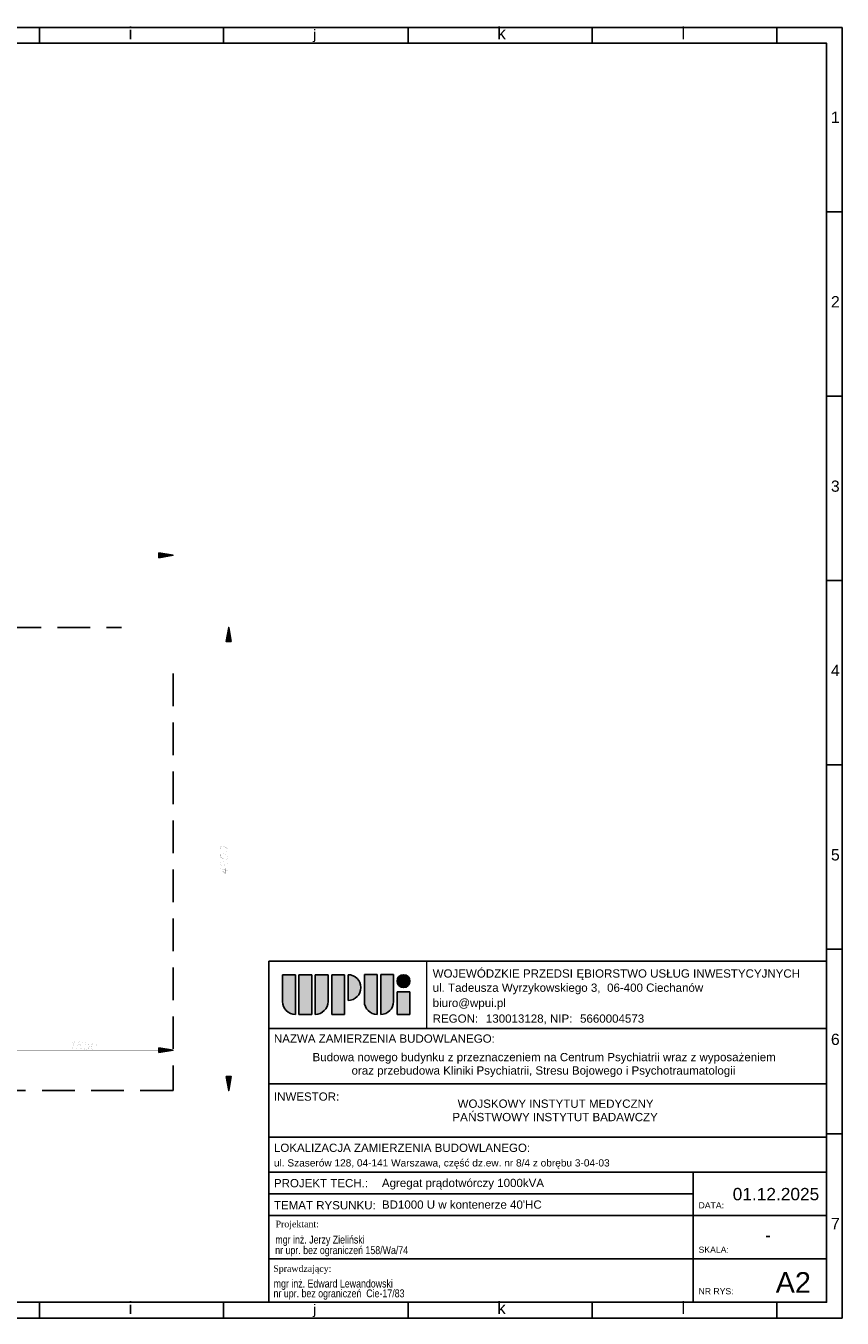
# Model space of a CAD drawing. Header units: millimetres. Extents: x 0 to 1151, y 0 to 297.
# Tile 93 of 93: x 963 to 1151, y 0 to 297. Entities that reach past the tile are written whole.
import ezdxf

# ---------------------------------------------------------------- set-up
doc = ezdxf.new("R2010")
doc.units = ezdxf.units.MM
doc.header["$MEASUREMENT"] = 0
doc.linetypes.add('Dash1.99', pattern=[1.5030000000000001, 1, -0.503])
doc.linetypes.add('Dash2.00', pattern=[1.5, 1, -0.5])
doc.layers.get('0').update_dxf_attribs({"linetype": 'CONTINUOUS'})
for name, color, linetype in [('_RDP_LINIA_POMOCNICZA', 7, 'CONTINUOUS'), ('Tabelka', 7, 'CONTINUOUS'), ('zas_Inferred_dashed_lines', 7, 'CONTINUOUS')]:
    doc.layers.add(name, color=color, linetype=linetype)
doc.styles.add('Arial$001H0', font='arial.ttf')
doc.styles.add('Arial_2', font='arial.ttf', dxfattribs={"height": 0.2})
doc.styles.add('Arial_3', font='arial.ttf', dxfattribs={"height": 0.15})
doc.styles.add('Arial_4', font='arial.ttf', dxfattribs={"height": 0.3})
doc.styles.add('Arial_6', font='arial.ttf', dxfattribs={"height": 0.175})
doc.styles.add('STAŁY', font='times.ttf')
doc.styles.add('wpisywanie', font='arial.ttf')

msp = doc.modelspace()

# ---------------------------------------------------------------- hatches: boundary and pattern name
for points in [[(993.8100571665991, 174.9916242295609), (993.8100571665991, 176.0802084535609), (997.0758098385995, 175.5359163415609)], [(1010.431900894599, 155.6901885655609), (1009.3433166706, 155.6901885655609), (1009.887608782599, 158.9559412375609)], [(993.8100571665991, 61.10896694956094), (993.8100571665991, 62.19755117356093), (997.0758098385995, 61.65325906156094)], [(1009.3433166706, 55.62417720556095), (1010.431900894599, 55.62417720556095), (1009.887608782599, 52.35842453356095)]]:
    msp.add_hatch(color=0).paths.add_polyline_path(points)
at = {"layer": 'Tabelka', "lineweight": 25}
h = msp.add_hatch(color=92, dxfattribs=at)
edge = h.paths.add_edge_path()
edge.add_line((1022.279495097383, 79.03979578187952), (1025.237456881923, 79.03979578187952))
edge.add_line((1025.237456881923, 79.03979578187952), (1025.237456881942, 69.89700481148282))
edge.add_arc((1025.237456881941, 72.85496659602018), 2.957961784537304, 180.0000000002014, 270, ccw=False)
edge.add_line((1022.279495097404, 72.8549665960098), (1022.279495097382, 79.03979578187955))
h.paths.add_polyline_path([(1029.002135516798, 69.89700481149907), (1026.044173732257, 69.89700481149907), (1026.044173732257, 79.03979578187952), (1029.002135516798, 79.03979578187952)])
edge = h.paths.add_edge_path()
edge.add_line((1029.808852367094, 79.03979578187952), (1032.766814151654, 79.03979578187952))
edge.add_line((1032.766814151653, 79.03979578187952), (1032.766814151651, 72.85496659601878))
edge.add_arc((1029.808852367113, 72.85496659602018), 2.95796178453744, 269.9999999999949, 359.99999999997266, ccw=False)
edge.add_line((1029.808852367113, 69.89700481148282), (1029.808852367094, 79.03979578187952))
h.paths.add_polyline_path([(1033.601640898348, 69.89700481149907), (1033.601640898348, 79.03979578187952), (1036.559602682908, 79.03979578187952), (1036.559602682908, 69.89700481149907)])
edge = h.paths.add_edge_path()
edge.add_line((1037.366319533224, 73.12387221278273), (1037.366319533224, 79.03979578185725))
edge.add_arc((1037.366319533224, 76.08183399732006), 2.957961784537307, -89.99999999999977, 90.00000000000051, ccw=False)
edge = h.paths.add_edge_path()
edge.add_line((1041.130998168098, 79.04172193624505), (1044.088959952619, 79.04172193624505))
edge.add_line((1044.08895995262, 79.04172193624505), (1044.088959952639, 69.89893096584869))
edge.add_arc((1044.088959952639, 72.85689275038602), 2.95796178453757, 180.0000000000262, 269.99999999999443, ccw=False)
edge.add_line((1041.130998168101, 72.85689275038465), (1041.130998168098, 79.0417219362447))
edge = h.paths.add_edge_path()
edge.add_line((1044.895676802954, 79.04172193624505), (1047.853638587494, 79.04172193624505))
edge.add_line((1047.853638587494, 79.04172193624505), (1047.853638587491, 72.85689275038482))
edge.add_arc((1044.895676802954, 72.85689275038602), 2.957961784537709, 270, 359.9999999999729, ccw=False)
edge.add_line((1044.895676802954, 69.89893096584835), (1044.895676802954, 79.04172193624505))
h.paths.add_polyline_path([(1048.660355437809, 75.08087887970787), (1051.618317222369, 75.08087887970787), (1051.618317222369, 69.89700481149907), (1048.660355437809, 69.89700481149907)])
h = msp.add_hatch(color=1, dxfattribs=at)
edge = h.paths.add_edge_path()
edge.add_arc((1050.13933633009, 77.55838963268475), 1.478980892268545, 224.9999999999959, 404.9999999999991)
edge.add_arc((1050.13933633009, 77.55838963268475), 1.478980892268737, 45.00000000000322, 224.9999999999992)

# ---------------------------------------------------------------- linework, layer by layer
at = {"color": 7, "linetype": 'Continuous', "lineweight": 25, "true_color": 0x000007}
for p, q in [((1151.139138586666, 297.010660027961), (841.1234766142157, 297.010660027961)), ((966.3031404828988, 297.010660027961), (966.3031404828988, 293.3699934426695)), ((1008.721139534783, 297.010660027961), (1008.721139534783, 293.3699934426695)), ((1051.181471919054, 293.3699934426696), (1051.181471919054, 297.010660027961)), ((1093.599470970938, 293.3699934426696), (1093.599470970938, 297.010660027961)), ((1136.059803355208, 293.3699934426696), (1136.059803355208, 297.010660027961)), ((1151.139138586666, 297.010660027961), (1151.139138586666, 0)), ((1151.139138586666, 254.55032764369), (1147.540805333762, 254.55032764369)), ((1151.139138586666, 212.1323285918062), (1147.540805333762, 212.1323285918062)), ((1151.139138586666, 169.7143295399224), (1147.540805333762, 169.7143295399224)), ((1151.139138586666, 127.2963304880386), (1147.540805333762, 127.2963304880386)), ((1151.139138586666, 84.87833143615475), (1147.540805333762, 84.87833143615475)), ((1151.139138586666, 42.41799905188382), (1147.540805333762, 42.41799905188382)), ((966.3031404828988, 0), (966.3031404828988, 3.640666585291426)), ((1008.721139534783, 0), (1008.721139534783, 3.640666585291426)), ((1051.181471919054, 0), (1051.181471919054, 3.640666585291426)), ((1093.599470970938, 0), (1093.599470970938, 3.640666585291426)), ((1136.059803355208, 0), (1136.059803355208, 3.640666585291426)), ((841.1234766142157, 0), (1151.139138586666, 0))]:
    msp.add_line(p, q, dxfattribs=at)
at = {"color": 7, "linetype": 'Continuous', "lineweight": 18, "true_color": 0x000007}
for p, q in [((1147.540805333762, 293.3699934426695), (844.7218098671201, 293.3699934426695)), ((1147.540805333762, 3.640666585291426), (1147.540805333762, 293.3699934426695)), ((844.7218098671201, 3.640666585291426), (1147.540805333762, 3.640666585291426))]:
    msp.add_line(p, q, dxfattribs=at)
at = {"color": 7, "linetype": 'Continuous', "lineweight": -2, "true_color": 0x000007}
msp.add_lwpolyline([(634.7061478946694, 3.640666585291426), (1147.540805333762, 3.640666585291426), (1147.540805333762, 293.3699934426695), (634.7061478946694, 293.3699934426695)], close=True, dxfattribs=at)
at = {"color": 0}
for points in [[(993.8100571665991, 175.5359163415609, 0.02955924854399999, 0.02955924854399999, 0), (657.6468750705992, 175.5359163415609, 0.02955924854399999, 0.02955924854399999, 0)], [(997.0758098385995, 159.1652843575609, 0.02955924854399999, 0.02955924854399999, 0), (997.0758098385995, 175.8708653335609, 0.02955924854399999, 0.02955924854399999, 0)], [(997.2851529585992, 158.9559412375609, 0.02955924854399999, 0.02955924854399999, 0), (1010.222557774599, 158.9559412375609, 0.02955924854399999, 0.02955924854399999, 0)], [(1009.887608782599, 155.6901885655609, 0.02955924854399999, 0.02955924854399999, 0), (1009.887608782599, 55.62417720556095, 0.02955924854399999, 0.02955924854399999, 0)], [(1007.919783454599, 108.0855630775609, 0.01674744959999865, 0.01674744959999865, 0), (1008.003520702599, 107.7924827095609, 0.01674744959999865, 0.01674744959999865, 0), (1008.254732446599, 107.5831395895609, 0.01674744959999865, 0.01674744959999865, 0), (1008.673418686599, 107.3737964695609, 0.01674744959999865, 0.01674744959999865, 0), (1008.924630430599, 107.2900592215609, 0.01674744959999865, 0.01674744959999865, 0), (1009.3433166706, 107.2900592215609, 0.01674744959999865, 0.01674744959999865, 0), (1009.594528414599, 107.3737964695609, 0.01674744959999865, 0.01674744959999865, 0), (1009.678265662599, 107.5831395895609, 0.01674744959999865, 0.01674744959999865, 0), (1009.678265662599, 107.7506140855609, 0.01674744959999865, 0.01674744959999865, 0), (1009.594528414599, 108.0436944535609, 0.01674744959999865, 0.01674744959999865, 0), (1009.3433166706, 108.2530375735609, 0.01674744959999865, 0.01674744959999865, 0), (1008.924630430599, 108.4623806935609, 0.01674744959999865, 0.01674744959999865, 0), (1008.673418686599, 108.546117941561, 0.01674744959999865, 0.01674744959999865, 0), (1008.254732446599, 108.546117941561, 0.01674744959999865, 0.01674744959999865, 0), (1008.003520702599, 108.4623806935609, 0.01674744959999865, 0.01674744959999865, 0), (1007.919783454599, 108.2530375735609, 0.01674744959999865, 0.01674744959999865, 0), (1007.919783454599, 108.0855630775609, 0.01674744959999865, 0.01674744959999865, 0)], [(1007.919783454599, 106.410818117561, 0.01674744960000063, 0.01674744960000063, 0), (1008.003520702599, 106.1596063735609, 0.01674744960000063, 0.01674744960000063, 0), (1008.254732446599, 105.908394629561, 0.01674744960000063, 0.01674744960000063, 0), (1008.673418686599, 105.6990515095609, 0.01674744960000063, 0.01674744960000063, 0), (1008.924630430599, 105.6571828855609, 0.01674744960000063, 0.01674744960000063, 0), (1009.3433166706, 105.615314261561, 0.01674744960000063, 0.01674744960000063, 0), (1009.594528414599, 105.6990515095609, 0.01674744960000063, 0.01674744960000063, 0), (1009.678265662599, 105.9502632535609, 0.01674744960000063, 0.01674744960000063, 0), (1009.678265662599, 106.1177377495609, 0.01674744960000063, 0.01674744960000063, 0), (1009.594528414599, 106.3689494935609, 0.01674744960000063, 0.01674744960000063, 0), (1009.3433166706, 106.6201612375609, 0.01674744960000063, 0.01674744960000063, 0), (1008.924630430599, 106.7876357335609, 0.01674744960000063, 0.01674744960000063, 0), (1008.673418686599, 106.8713729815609, 0.01674744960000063, 0.01674744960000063, 0), (1008.254732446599, 106.9132416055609, 0.01674744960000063, 0.01674744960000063, 0), (1008.003520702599, 106.7876357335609, 0.01674744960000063, 0.01674744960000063, 0), (1007.919783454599, 106.578292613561, 0.01674744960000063, 0.01674744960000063, 0), (1007.919783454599, 106.410818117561, 0.01674744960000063, 0.01674744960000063, 0)], [(1008.505944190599, 105.1966280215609, 0.008373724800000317, 0.008373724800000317, 0), (1008.757155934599, 105.029153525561, 0.008373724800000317, 0.008373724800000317, 0), (1008.924630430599, 104.8198104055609, 0.008373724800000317, 0.008373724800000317, 0), (1009.008367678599, 104.568598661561, 0.008373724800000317, 0.008373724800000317, 0), (1009.008367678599, 104.4848614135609, 0.008373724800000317, 0.008373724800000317, 0), (1008.924630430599, 104.2336496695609, 0.008373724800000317, 0.008373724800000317, 0), (1008.757155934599, 104.1080437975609, 0.008373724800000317, 0.008373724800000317, 0), (1008.505944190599, 104.1080437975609, 0.008373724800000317, 0.008373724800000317, 0), (1008.422206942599, 104.1080437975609, 0.008373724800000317, 0.008373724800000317, 0), (1008.170995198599, 104.2755182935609, 0.008373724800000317, 0.008373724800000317, 0), (1008.003520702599, 104.4848614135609, 0.008373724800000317, 0.008373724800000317, 0), (1007.919783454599, 104.736073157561, 0.008373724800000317, 0.008373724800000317, 0), (1007.919783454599, 104.8198104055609, 0.008373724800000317, 0.008373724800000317, 0), (1008.003520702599, 105.0710221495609, 0.008373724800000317, 0.008373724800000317, 0), (1008.170995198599, 105.1966280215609, 0.008373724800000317, 0.008373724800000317, 0), (1008.505944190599, 105.1966280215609, 0.008373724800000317, 0.008373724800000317, 0), (1008.924630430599, 105.0710221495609, 0.008373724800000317, 0.008373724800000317, 0), (1009.3433166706, 104.8616790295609, 0.008373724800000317, 0.008373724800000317, 0), (1009.594528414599, 104.6523359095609, 0.008373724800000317, 0.008373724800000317, 0), (1009.678265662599, 104.359255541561, 0.008373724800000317, 0.008373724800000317, 0), (1009.678265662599, 104.1917810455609, 0.008373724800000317, 0.008373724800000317, 0), (1009.594528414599, 103.982437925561, 0.008373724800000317, 0.008373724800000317, 0), (1009.427053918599, 103.9405693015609, 0.008373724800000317, 0.008373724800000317, 0)], [(1007.919783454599, 103.438145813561, 0.02955924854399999, 0.02955924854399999, 0), (1009.092104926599, 102.3076929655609, 0.02955924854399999, 0.02955924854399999, 0), (1009.092104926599, 103.521883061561, 0.02955924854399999, 0.02955924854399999, 0)], [(1007.919783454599, 103.438145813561, 0.02955924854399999, 0.02955924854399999, 0), (1009.678265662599, 102.977590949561, 0.02955924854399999, 0.02955924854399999, 0)], [(997.0758098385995, 73.92076589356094, 0.02955924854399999, 0.02955924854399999, 0), (997.0758098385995, 61.31831006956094, 0.02955924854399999, 0.02955924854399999, 0)], [(973.8387235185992, 63.28613539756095, 0.02254694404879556, 0.02254694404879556, 0), (974.0480666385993, 63.36987264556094, 0.02254694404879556, 0.02254694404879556, 0), (974.3411470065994, 63.62108438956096, 0.02254694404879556, 0.02254694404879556, 0), (973.8805921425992, 61.86260218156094, 0.02254694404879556, 0.02254694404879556, 0)], [(975.6809429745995, 63.62108438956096, 0.00936210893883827, 0.00936210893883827, 0), (975.3878626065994, 63.53734714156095, 0.00936210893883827, 0.00936210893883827, 0), (975.2622567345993, 63.36987264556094, 0.00936210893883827, 0.00936210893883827, 0), (975.2203881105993, 63.20239814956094, 0.00936210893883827, 0.00936210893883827, 0), (975.2622567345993, 63.03492365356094, 0.00936210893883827, 0.00936210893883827, 0), (975.4297312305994, 62.95118640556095, 0.00936210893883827, 0.00936210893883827, 0), (975.7228115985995, 62.86744915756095, 0.00936210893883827, 0.00936210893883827, 0), (975.9321547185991, 62.78371190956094, 0.00936210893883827, 0.00936210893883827, 0), (976.0577605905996, 62.61623741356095, 0.00936210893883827, 0.00936210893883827, 0), (976.0996292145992, 62.44876291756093, 0.00936210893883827, 0.00936210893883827, 0), (976.0577605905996, 62.19755117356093, 0.00936210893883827, 0.00936210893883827, 0), (975.9321547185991, 62.03007667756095, 0.00936210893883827, 0.00936210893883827, 0), (975.8065488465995, 61.94633942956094, 0.00936210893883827, 0.00936210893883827, 0), (975.5553371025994, 61.86260218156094, 0.00936210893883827, 0.00936210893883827, 0), (975.2203881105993, 61.86260218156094, 0.00936210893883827, 0.00936210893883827, 0), (974.9691763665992, 61.94633942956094, 0.00936210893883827, 0.00936210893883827, 0), (974.9273077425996, 62.03007667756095, 0.00936210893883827, 0.00936210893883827, 0), (974.8854391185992, 62.19755117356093, 0.00936210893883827, 0.00936210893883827, 0), (974.9691763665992, 62.44876291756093, 0.00936210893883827, 0.00936210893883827, 0), (975.0947822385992, 62.61623741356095, 0.00936210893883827, 0.00936210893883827, 0), (975.3041253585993, 62.78371190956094, 0.00936210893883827, 0.00936210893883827, 0), (975.5553371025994, 62.86744915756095, 0.00936210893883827, 0.00936210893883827, 0), (975.9321547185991, 62.95118640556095, 0.00936210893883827, 0.00936210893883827, 0), (976.0996292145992, 63.03492365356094, 0.00936210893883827, 0.00936210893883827, 0), (976.2252350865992, 63.20239814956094, 0.00936210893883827, 0.00936210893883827, 0), (976.2671037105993, 63.36987264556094, 0.00936210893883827, 0.00936210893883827, 0), (976.2252350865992, 63.53734714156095, 0.00936210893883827, 0.00936210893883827, 0), (976.0158919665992, 63.62108438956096, 0.00936210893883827, 0.00936210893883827, 0), (975.6809429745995, 63.62108438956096, 0.00936210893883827, 0.00936210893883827, 0)], [(977.899980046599, 63.62108438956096, 0.01184223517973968, 0.01184223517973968, 0), (977.1044761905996, 63.62108438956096, 0.01184223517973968, 0.01184223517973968, 0), (976.8113958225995, 62.86744915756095, 0.01184223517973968, 0.01184223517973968, 0), (976.8951330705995, 62.95118640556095, 0.01184223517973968, 0.01184223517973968, 0), (977.1882134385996, 63.03492365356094, 0.01184223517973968, 0.01184223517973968, 0), (977.4394251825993, 63.03492365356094, 0.01184223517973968, 0.01184223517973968, 0), (977.6487683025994, 62.95118640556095, 0.01184223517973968, 0.01184223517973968, 0), (977.7743741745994, 62.78371190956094, 0.01184223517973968, 0.01184223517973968, 0), (977.7743741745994, 62.53250016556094, 0.01184223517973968, 0.01184223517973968, 0), (977.7325055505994, 62.36502566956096, 0.01184223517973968, 0.01184223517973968, 0), (977.6068996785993, 62.11381392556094, 0.01184223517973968, 0.01184223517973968, 0), (977.3975565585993, 61.94633942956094, 0.01184223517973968, 0.01184223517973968, 0), (977.1044761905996, 61.86260218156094, 0.01184223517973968, 0.01184223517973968, 0), (976.8532644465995, 61.86260218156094, 0.01184223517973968, 0.01184223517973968, 0), (976.6439213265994, 61.94633942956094, 0.01184223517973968, 0.01184223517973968, 0), (976.5601840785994, 62.03007667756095, 0.01184223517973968, 0.01184223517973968, 0), (976.5601840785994, 62.19755117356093, 0.01184223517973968, 0.01184223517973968, 0)], [(979.0723015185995, 63.62108438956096, 0.01674744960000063, 0.01674744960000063, 0), (978.8210897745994, 63.53734714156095, 0.01674744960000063, 0.01674744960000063, 0), (978.5698780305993, 63.28613539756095, 0.01674744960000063, 0.01674744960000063, 0), (978.3605349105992, 62.86744915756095, 0.01674744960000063, 0.01674744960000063, 0), (978.3186662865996, 62.61623741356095, 0.01674744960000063, 0.01674744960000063, 0), (978.2767976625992, 62.19755117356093, 0.01674744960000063, 0.01674744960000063, 0), (978.3605349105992, 61.94633942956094, 0.01674744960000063, 0.01674744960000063, 0), (978.6117466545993, 61.86260218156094, 0.01674744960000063, 0.01674744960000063, 0), (978.7792211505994, 61.86260218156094, 0.01674744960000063, 0.01674744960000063, 0), (979.030432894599, 61.94633942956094, 0.01674744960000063, 0.01674744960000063, 0), (979.2816446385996, 62.19755117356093, 0.01674744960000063, 0.01674744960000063, 0), (979.4909877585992, 62.61623741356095, 0.01674744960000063, 0.01674744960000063, 0), (979.5328563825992, 62.86744915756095, 0.01674744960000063, 0.01674744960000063, 0), (979.5747250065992, 63.28613539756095, 0.01674744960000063, 0.01674744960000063, 0), (979.4491191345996, 63.53734714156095, 0.01674744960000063, 0.01674744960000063, 0), (979.2397760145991, 63.62108438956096, 0.01674744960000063, 0.01674744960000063, 0), (979.0723015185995, 63.62108438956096, 0.01674744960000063, 0.01674744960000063, 0)], [(960.0639462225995, 61.65325906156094, 0.02955924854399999, 0.02955924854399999, 0), (993.8100571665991, 61.65325906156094, 0.02955924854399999, 0.02955924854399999, 0)], [(997.2851529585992, 52.35842453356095, 0.02955924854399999, 0.02955924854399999, 0), (1010.222557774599, 52.35842453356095, 0.02955924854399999, 0.02955924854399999, 0)]]:
    msp.add_lwpolyline(points, format="xyseb", dxfattribs=at)
at = {"color": 7}
for points in [[(993.8100571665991, 174.9916242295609), (993.8100571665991, 176.0802084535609), (997.0758098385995, 175.5359163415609), (993.8100571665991, 174.9916242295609)], [(1010.431900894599, 155.6901885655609), (1009.3433166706, 155.6901885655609), (1009.887608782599, 158.9559412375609), (1010.431900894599, 155.6901885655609)], [(993.8100571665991, 61.10896694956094), (993.8100571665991, 62.19755117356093), (997.0758098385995, 61.65325906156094), (993.8100571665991, 61.10896694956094)], [(1009.3433166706, 55.62417720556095), (1010.431900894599, 55.62417720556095), (1009.887608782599, 52.35842453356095), (1009.3433166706, 55.62417720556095)]]:
    msp.add_lwpolyline(points, dxfattribs=at)
at = {"layer": '_RDP_LINIA_POMOCNICZA', "color": 0}
msp.add_lwpolyline([(988.9114281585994, 158.9559412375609, 0.02955924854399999, 0.02955924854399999, 0), (997.0758098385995, 158.9559412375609, 0.02955924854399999, 0.02955924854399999, 0), (997.0758098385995, 152.0057496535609, 0.02955924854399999, 0.02955924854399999, 0)], format="xyseb", dxfattribs=at)
at = {"layer": 'Tabelka'}
for p, q in [((1019.111292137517, 3.640666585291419), (1019.111292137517, 82.12714105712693)), ((1019.111292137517, 82.12714105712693), (1147.540805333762, 82.12714105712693)), ((1022.279495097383, 79.03979578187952), (1022.279495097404, 72.8549665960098)), ((1025.237456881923, 79.03979578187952), (1022.279495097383, 79.03979578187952)), ((1022.279495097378, 72.85496659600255), (1022.279495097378, 79.0397957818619)), ((1022.279495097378, 79.0397957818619), (1025.237456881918, 79.0397957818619)), ((1025.237456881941, 69.89700481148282), (1025.237456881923, 79.03979578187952)), ((1025.237456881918, 79.0397957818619), (1025.237456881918, 69.8970048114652)), ((1029.002135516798, 79.03979578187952), (1026.044173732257, 79.03979578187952)), ((1026.044173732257, 79.03979578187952), (1026.044173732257, 69.89700481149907)), ((1029.002135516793, 79.0397957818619), (1026.044173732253, 79.0397957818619)), ((1026.044173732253, 79.0397957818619), (1026.044173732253, 69.89700481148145)), ((1029.002135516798, 69.89700481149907), (1029.002135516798, 79.03979578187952)), ((1029.002135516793, 69.89700481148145), (1029.002135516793, 79.0397957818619)), ((1029.808852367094, 79.03979578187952), (1029.808852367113, 69.89700481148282)), ((1032.766814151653, 79.03979578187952), (1029.808852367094, 79.03979578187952)), ((1032.766814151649, 79.0397957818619), (1029.808852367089, 79.0397957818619)), ((1029.808852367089, 79.0397957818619), (1029.808852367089, 69.8970048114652)), ((1032.766814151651, 72.85496659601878), (1032.766814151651, 79.03979578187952)), ((1032.766814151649, 72.85496659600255), (1032.766814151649, 79.0397957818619)), ((1036.559602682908, 79.03979578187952), (1033.601640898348, 79.03979578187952)), ((1033.601640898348, 79.03979578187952), (1033.601640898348, 69.89700481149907)), ((1033.601640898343, 79.0397957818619), (1033.601640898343, 69.89700481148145)), ((1036.559602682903, 79.0397957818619), (1033.601640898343, 79.0397957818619)), ((1036.559602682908, 69.89700481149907), (1036.559602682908, 79.03979578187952)), ((1036.559602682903, 69.89700481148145), (1036.559602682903, 79.0397957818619)), ((1037.366319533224, 79.03979578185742), (1037.366319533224, 73.12387221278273)), ((1037.366319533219, 73.12387221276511), (1037.366319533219, 79.03979578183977)), ((1041.130998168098, 79.04172193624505), (1041.130998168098, 72.85689275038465)), ((1044.08895995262, 79.04172193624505), (1041.130998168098, 79.04172193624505)), ((1041.130998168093, 72.8568927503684), (1041.130998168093, 79.04172193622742)), ((1041.130998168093, 79.04172193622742), (1044.088959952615, 79.04172193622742)), ((1044.088959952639, 69.89893096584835), (1044.08895995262, 79.04172193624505)), ((1044.088959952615, 79.04172193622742), (1044.088959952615, 78.23500508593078)), ((1044.088959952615, 79.04172193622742), (1044.088959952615, 69.8989309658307)), ((1044.895676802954, 79.04172193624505), (1044.895676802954, 69.89893096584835)), ((1047.853638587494, 79.04172193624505), (1044.895676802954, 79.04172193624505)), ((1047.85363858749, 79.04172193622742), (1044.89567680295, 79.04172193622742)), ((1044.89567680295, 79.04172193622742), (1044.89567680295, 69.8989309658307)), ((1047.853638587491, 72.85689275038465), (1047.853638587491, 79.04172193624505)), ((1047.85363858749, 72.8568927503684), (1047.85363858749, 79.04172193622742)), ((1048.660355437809, 75.08087887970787), (1048.660355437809, 69.89700481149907)), ((1051.618317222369, 75.08087887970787), (1048.660355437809, 75.08087887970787)), ((1048.660355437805, 75.0808788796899), (1048.660355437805, 69.89700481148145)), ((1051.618317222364, 75.0808788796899), (1048.660355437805, 75.0808788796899)), ((1051.618317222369, 69.89700481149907), (1051.618317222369, 75.08087887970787)), ((1051.618317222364, 69.89700481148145), (1051.618317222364, 75.0808788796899)), ((1026.044173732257, 69.89700481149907), (1029.002135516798, 69.89700481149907)), ((1026.044173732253, 69.89700481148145), (1029.002135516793, 69.89700481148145)), ((1033.601640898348, 69.89700481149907), (1036.559602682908, 69.89700481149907)), ((1033.601640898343, 69.89700481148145), (1036.559602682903, 69.89700481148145)), ((1048.660355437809, 69.89700481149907), (1051.618317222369, 69.89700481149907)), ((1048.660355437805, 69.89700481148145), (1051.618317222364, 69.89700481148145)), ((1019.111292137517, 66.68964105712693), (1147.540805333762, 66.68964105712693)), ((1019.111292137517, 53.93990955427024), (1147.540805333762, 53.93990955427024)), ((1019.111292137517, 41.61489251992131), (1147.540805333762, 41.61489251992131)), ((1019.111292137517, 33.56566658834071), (1147.540805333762, 33.56566658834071)), ((1019.111292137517, 33.56566658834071), (1147.540805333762, 33.56566658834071)), ((1116.843282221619, 33.56566658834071), (1116.843282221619, 3.640666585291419)), ((1019.111292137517, 28.57816658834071), (1116.843282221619, 28.57816658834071)), ((1019.111292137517, 23.59066658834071), (1147.540805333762, 23.59066658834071)), ((1019.111292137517, 13.61566658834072), (1147.540805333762, 13.61566658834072)), ((1019.111292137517, 3.640666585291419), (1147.540805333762, 3.640666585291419))]:
    msp.add_line(p, q, dxfattribs=at)
at = {"layer": 'Tabelka', "lineweight": 18}
msp.add_line((1055.493816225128, 66.68964105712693), (1055.493816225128, 82.12714105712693), dxfattribs=at)
at = {"layer": 'Tabelka'}
msp.add_circle((1050.139336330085, 77.55838963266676), 1.478980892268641, dxfattribs=at)
for centre, radius, start, end in [((1037.366319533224, 76.08183399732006), 2.957961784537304, 270, 90), ((1037.366319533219, 76.08183399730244), 2.95796178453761, 0, 90), ((1050.13933633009, 77.55838963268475), 1.478980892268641, 45.00000000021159, 225.0000000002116), ((1050.13933633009, 77.55838963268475), 1.478980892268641, 225.0000000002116, 45.00000000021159), ((1037.366319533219, 76.08183399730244), 2.957961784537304, 270, 0), ((1025.237456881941, 72.85496659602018), 2.957961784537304, 180, 270), ((1025.237456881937, 72.85496659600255), 2.957961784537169, 180, 269.9999999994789), ((1029.808852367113, 72.85496659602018), 2.95796178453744, 270, 0), ((1029.808852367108, 72.85496659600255), 2.957961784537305, 269.9999999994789, 0), ((1044.088959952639, 72.85689275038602), 2.95796178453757, 180, 270), ((1044.088959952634, 72.8568927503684), 2.957961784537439, 180, 269.9999999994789), ((1044.895676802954, 72.85689275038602), 2.957961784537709, 270, 0), ((1044.89567680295, 72.8568927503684), 2.957961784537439, 270, 0)]:
    msp.add_arc(centre, radius, start, end, dxfattribs=at)
at = {"layer": 'zas_Inferred_dashed_lines', "color": 0, "linetype": 'Dash1.99', "ltscale": 7.49772}
msp.add_line((666.229942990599, 158.9559412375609), (985.1851206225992, 158.9559412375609), dxfattribs=at)
at = {"layer": 'zas_Inferred_dashed_lines', "color": 0, "linetype": 'Dash1.99', "ltscale": 7.497720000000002}
msp.add_line((997.0758098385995, 148.3213107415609), (997.0758098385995, 52.35842453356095), dxfattribs=at)
at = {"layer": 'zas_Inferred_dashed_lines', "color": 0, "linetype": 'Dash2.00', "ltscale": 7.54008}
msp.add_line((997.0758098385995, 52.35842453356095), (666.229942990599, 52.35842453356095), dxfattribs=at)

# ---------------------------------------------------------------- texts
at = {"color": 7, "true_color": 0x000007, "style": 'Arial$001H0'}
for s, height, p in [('k', 2.828733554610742, (1071.713138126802, 294.301326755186)), ('l', 2.828733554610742, (1114.131137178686, 294.301326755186)), ('i', 2.828733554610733, (986.8348066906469, 294.3013267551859)), ('j', 2.226644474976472, (1029.337472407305, 294.3013267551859)), ('1', 2.606512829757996, (1148.556805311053, 275.0396605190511)), ('2', 2.606512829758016, (1148.556805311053, 232.5793281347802)), ('3', 2.579475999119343, (1148.556805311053, 190.1613290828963)), ('4', 2.612713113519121, (1148.556805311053, 147.7433300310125)), ('5', 2.606512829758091, (1148.556805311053, 105.3253309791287)), ('6', 2.579475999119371, (1148.556805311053, 62.86499859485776)), ('7', 2.633948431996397, (1148.556805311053, 20.44699954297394)), ('i', 2.828733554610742, (986.8348066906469, 0.9313333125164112)), ('j', 2.226644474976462, (1029.337472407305, 0.9313333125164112)), ('k', 2.828733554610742, (1071.713138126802, 0.9313333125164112)), ('l', 2.828733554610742, (1114.131137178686, 0.9313333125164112))]:
    msp.add_text(s, height=height, dxfattribs=at).set_placement(p)
at = {"layer": 'Tabelka', "color": 7, "linetype": 'Continuous', "lineweight": 9, "style": 'wpisywanie'}
for s, height, p in [('Agregat prądotwórczy 1000kVA', 1.9, (1045.167175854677, 30.17002203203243)), ("BD1000 U w kontenerze 40'HC", 1.9, (1045.167175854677, 25.18252203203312)), ('A2', 4.75, (1135.831218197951, 5.838961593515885))]:
    msp.add_text(s, height=height, dxfattribs=at).set_placement(p)
at = {"layer": 'Tabelka', "style": 'STAŁY'}
for s, p in [('Projektant:', (1020.677677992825, 20.91396584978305)), ('Sprawdzający:', (1020.154865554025, 10.65620500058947))]:
    msp.add_text(s, height=1.5048, dxfattribs=at).set_placement(p)
at = {"layer": 'Tabelka', "style": 'wpisywanie', "width": 0.8000000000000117}
for s, p in [('mgr inż. Jerzy Zieliński', (1020.64265462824, 17.1634380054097)), ('nr upr. bez ograniczeń 158/Wa/74', (1020.601288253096, 14.73972537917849)), ('mgr inż. Edward Lewandowski', (1020.249905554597, 7.053643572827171)), ('nr upr. bez ograniczeń  Cie-17/83 ', (1020.21807441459, 4.797475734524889))]:
    msp.add_text(s, height=1.8181746, dxfattribs=at).set_placement(p)
at = {"layer": 'Tabelka', "color": 7, "lineweight": 9, "attachment_point": 1}
for s, insert, char_height, width, style in [('WOJEWÓDZKIE PRZEDSI', (1056.855982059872, 80.26270109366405), 1.9, 40.13648468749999, 'Arial_2'), ('ĘBIORSTWO USŁUG INWESTYCYJNYCH', (1089.971893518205, 80.26270109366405), 1.9, 63.59386093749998, 'Arial_2'), ('06-400 Ciechanów', (1097.009810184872, 76.99707609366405), 1.9, 27.26539187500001, 'Arial_2'), ('ul. Tadeusza Wyrzykowskiego 3, ', (1056.855982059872, 76.99707609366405), 1.9, 48.66643968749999, 'Arial_2'), ('biuro@wpui.pl', (1056.855982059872, 73.4888807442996), 1.9, 20.7917653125, 'Arial_2'), ('REGON: ', (1056.855982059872, 69.88703748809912), 1.9, 13.7850165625, 'Arial_2'), ('130013128, NIP: ', (1069.109497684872, 69.88703748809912), 1.9, 25.589865, 'Arial_2'), ('5660004573', (1090.788794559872, 69.88703748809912), 1.9, 18.27847499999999, 'Arial_2'), ('NAZWA ZAMIERZENIA BUDOWLANEGO:', (1020.305431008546, 65.28008201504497), 1.9, 62.98457843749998, 'Arial_2'), ('Budowa nowego budynku z przeznaczeniem na Centrum Psychiatrii wraz z wyposażeniem', (1029.194013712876, 61.02335079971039), 1.9, 120.637935, 'Arial_2'), ('oraz przebudowa Kliniki Psychiatrii, Stresu Bojowego i Psychotraumatologii', (1038.179925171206, 57.94426225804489), 1.9, 109.4423690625, 'Arial_2'), ('INWESTOR:', (1020.305431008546, 51.9366005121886), 1.9, 18.6592765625, 'Arial_2'), ('WOJSKOWY INSTYTUT MEDYCZNY', (1062.599034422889, 50.30609341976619), 1.9, 55.59702812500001, 'Arial_2'), ('ŃSTWOWY INSTYTUT BADAWCZY', (1065.049737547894, 47.22700487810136), 1.9, 53.99766156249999, 'Arial_2'), ('PA', (1061.405102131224, 47.22700487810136), 1.9, 4.417298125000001, 'Arial_2'), ('LOKALIZACJA ZAMIERZENIA BUDOWLANEGO:', (1020.305431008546, 40.15423004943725), 1.9, 72.961579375, 'Arial_2'), ('ul. Szaserów 128, 04-141 Warszawa, cz', (1020.30543100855, 36.56075942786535), 1.6625, 50.18964593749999, 'Arial_6'), ('ęść dz.ew. nr 8/4 z obrębu 3-04-03', (1061.71602996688, 36.56075942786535), 1.6625, 43.48753843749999, 'Arial_6'), ('PROJEKT TECH.:', (1020.305431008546, 32.02017053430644), 1.9, 40.59344656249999, 'Arial_2'), ('01.12.2025', (1125.935599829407, 29.9696593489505), 2.85, 24.67594125, 'Arial_4'), ('TEMAT RYSUNKU:', (1020.305431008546, 26.93110754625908), 1.9, 28.8647584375, 'Arial_2'), ('DATA:', (1118.072730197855, 26.68623118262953), 1.425, 7.082909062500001, 'Arial_3'), (' -', (1132.284456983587, 20.53809792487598), 2.85, 16.4506275, 'Arial_4'), ('SKALA:', (1118.072730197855, 16.46696664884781), 1.425, 8.4537946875, 'Arial_3'), ('NR RYS:', (1118.072730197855, 6.910661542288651), 1.425, 9.824680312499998, 'Arial_3')]:
    msp.add_mtext(s, dxfattribs=dict(at, insert=insert, char_height=char_height, width=width, style=style))

doc.saveas('drawing.dxf')
